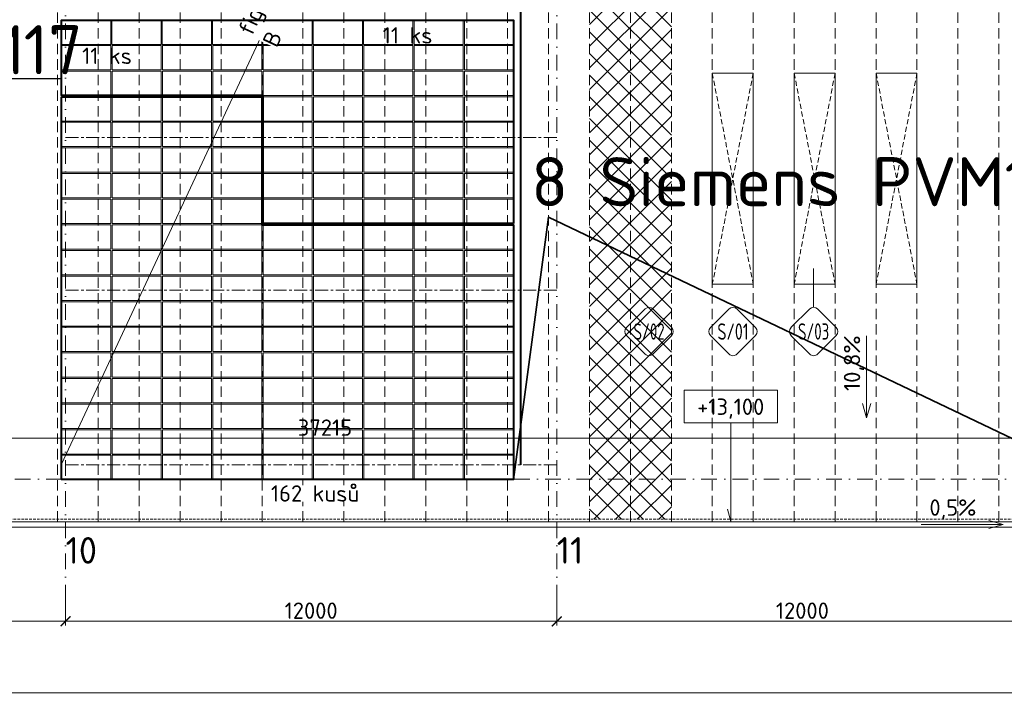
# Model space of a CAD drawing. Header units: millimetres. Extents: x 5450 to 1919026, y -34905 to 130825.
# Tile 98 of 154: x 157218 to 181270, y 24812 to 41401. Entities that reach past the tile are written whole.
import ezdxf
from ezdxf import colors
from ezdxf.entities.mleader import LeaderData, LeaderLine
from ezdxf.enums import TextEntityAlignment as Align
from ezdxf.math import Vec2, Vec3

# ---------------------------------------------------------------- set-up
doc = ezdxf.new("R2010")
doc.units = ezdxf.units.MM
for name, pattern in [('CENTERX2', [101.6, 63.5, -12.7, 12.7, -12.7]), ('DASHDOT', [25.4, 12.7, -6.35, 0, -6.35]), ('DASHED', [19.05, 12.7, -6.35]), ('HIDDEN', [9.525, 6.35, -3.175]), ('ČÁRKOVANÁ', [19.05, 12.7, -6.35])]:
    doc.linetypes.add(name, pattern=pattern)
doc.layers.get('Defpoints').update_dxf_attribs({"color": 8})
for name, color, linetype, lineweight in [('____OK_NWT', 4, 'Continuous', 9), ('___FVE_návrh var.2', 6, 'Continuous', 5), ('A99_N_kce-pod', 7, 'DASHED', 20), ('A99_N_kce-pohl', 1, 'Continuous', 9), ('A99_N_koty-200', 5, 'Continuous', 5), ('A99_N_koty-vysk', 160, 'Continuous', 5), ('A99_N_sraf', 252, 'Continuous', 0), ('A99_N_txt-popis-200', 240, 'Continuous', 5), ('A99_N_txt-popis-50', 240, 'Continuous', 9), ('A99_N_znaceni 200', 5, 'Continuous', 5), ('A99_S_osy', 1, 'CENTERX2', 5)]:
    doc.layers.add(name, color=color, linetype=linetype, lineweight=lineweight)
doc.styles.add('A99_kota', font='isocpeur.ttf', dxfattribs={"height": 2})
doc.styles.add('A99_popis', font='isocpeur.ttf')
doc.styles.add('ad_popis 100', font='isocpeur.ttf', dxfattribs={"height": 200})
doc.dimstyles.new('A99_kota_200 new', dxfattribs={"dimscale": 200, "dimtxt": 2, "dimasz": 1.2, "dimexe": 0.5, "dimexo": 1.5, "dimgap": 0.3, "dimtad": 1, "dimdec": 0, "dimzin": 3, "dimdsep": 46, "dimtxsty": 'A99_kota', "dimblk": 'ARCHTICK', "dimcen": 2.5, "dimazin": 2, "dimtfac": 0.75, "dimtdec": 0, "dimtmove": 2, "dimatfit": 0, "dimfxl": 4, "dimfxlon": 1, "dimtolj": 1, "dimtzin": 0, "dimlwd": 5, "dimlwe": 5, "dimarcsym": 0})

# ---------------------------------------------------------------- blocks, each defined once
blk = doc.blocks.new('*U27')
at = {"color": 0, "linetype": 'ByBlock'}
for p, q in [((5.7, -4), (5.7, -16.06)), ((5.7, -16.06), (5.29, -14.52))]:
    blk.add_line(p, q, dxfattribs=at)
blk.add_lwpolyline([(0, -4), (11.4, -4), (11.4, 0), (0, 0)], close=True, dxfattribs=at)
at = {"color": 0, "linetype": 'ByBlock', "style": 'A99_kota'}
for tag, p in [('VYSKA', (5.7, -2.24)), ('VYSKA_POPIS1', (5.7, -6.04)), ('VYSKA_POPIS2', (5.9, -9.54)), ('VYSKA_POPIS3', (5.9, -13.04))]:
    blk.add_attdef(tag, text='', height=2, dxfattribs=at).set_placement(p, align=Align.MIDDLE)
blk = doc.blocks.new('*U28')
at = {"color": 0}
for p, q in [((0, 4.44), (0, 11.52)), ((-0.72, 4.14), (-4.15, 0.71)), ((4.14, 0.71), (0.71, 4.14)), ((-4.15, -0.72), (-0.72, -4.15)), ((0.71, -4.15), (4.14, -0.72))]:
    blk.add_line(p, q, dxfattribs=at)
for centre, start, end in [((0, 3.42), 45, 135), ((-3.43, 0), 135, 225), ((3.42, 0), 315, 45), ((0, -3.43), 225, 315)]:
    blk.add_arc(centre, 1.01, start, end, dxfattribs=at)
at = {"color": 0, "linetype": 'ByBlock', "style": 'A99_popis', "width": 0.953108}
blk.add_attdef('SKLADBA', text='', height=3, rotation=0.0103, dxfattribs=at).set_placement((-2.86, -1.51), (2.86, -1.5), align=Align.FIT)
blk = doc.blocks.new('*U25')
at = {"color": 0}
for p, q in [((-0.72, 4.14), (-4.15, 0.71)), ((4.14, 0.71), (0.71, 4.14)), ((-4.15, -0.72), (-0.72, -4.15)), ((0.71, -4.15), (4.14, -0.72))]:
    blk.add_line(p, q, dxfattribs=at)
for centre, start, end in [((0, 3.42), 45, 135), ((-3.43, 0), 135, 225), ((3.42, 0), 315, 45), ((0, -3.43), 225, 315)]:
    blk.add_arc(centre, 1.01, start, end, dxfattribs=at)
at = {"color": 0, "linetype": 'ByBlock', "style": 'A99_popis', "width": 0.953108}
blk.add_attdef('SKLADBA', text='', height=3, rotation=0.0103, dxfattribs=at).set_placement((-2.86, -1.51), (2.86, -1.5), align=Align.FIT)
blk = doc.blocks.new('_ArchTick')
at = {"color": 0, "linetype": 'ByBlock', "const_width": 0.15}
blk.add_lwpolyline([(-0.5, -0.5), (0.5, 0.5)], dxfattribs=at)
blk = doc.blocks.new('*D1041')
at = {"layer": 'A99_N_koty-200', "color": 0, "linetype": 'Continuous', "lineweight": 5, "transparency": 16777216}
for p, q in [((170337, 27495), (170337, 26595)), ((182337, 27495), (182337, 26595)), ((182337, 26695), (170337, 26695))]:
    blk.add_line(p, q, dxfattribs=at)
at = {"layer": 'Defpoints', "color": 0, "linetype": 'Continuous', "lineweight": 18, "transparency": 16777216}
for p in [(170337, 29570), (182337, 29570), (170337, 26695)]:
    blk.add_point(p, dxfattribs=at)
at = {"layer": 'A99_N_koty-200', "color": 0, "linetype": 'Continuous', "lineweight": 5, "transparency": 16777216, "xscale": 240, "yscale": 240, "zscale": 240, "rotation": 180}
blk.add_blockref('_ArchTick', (170337, 26695), dxfattribs=at)
at = {"layer": 'A99_N_koty-200', "color": 0, "linetype": 'Continuous', "lineweight": 5, "transparency": 16777216, "xscale": 240, "yscale": 240, "zscale": 240}
blk.add_blockref('_ArchTick', (182337, 26695), dxfattribs=at)
at = {"layer": 'A99_N_koty-200', "color": 0, "linetype": 'Continuous', "transparency": 16777216, "insert": (176337, 26955), "char_height": 400, "attachment_point": 5, "style": 'A99_kota'}
blk.add_mtext('\\A1;12000', dxfattribs=at)
blk = doc.blocks.new('*D1043')
at = {"layer": 'A99_N_koty-200', "color": 0, "linetype": 'Continuous', "lineweight": 5, "transparency": 16777216}
for p, q in [((158337, 27495), (158337, 26595)), ((170337, 27495), (170337, 26595)), ((170337, 26695), (158337, 26695))]:
    blk.add_line(p, q, dxfattribs=at)
at = {"layer": 'Defpoints', "color": 0, "linetype": 'Continuous', "lineweight": 18, "transparency": 16777216}
for p in [(158337, 29570), (170337, 29570), (158337, 26695)]:
    blk.add_point(p, dxfattribs=at)
at = {"layer": 'A99_N_koty-200', "color": 0, "linetype": 'Continuous', "lineweight": 5, "transparency": 16777216, "xscale": 240, "yscale": 240, "zscale": 240, "rotation": 180}
blk.add_blockref('_ArchTick', (158337, 26695), dxfattribs=at)
at = {"layer": 'A99_N_koty-200', "color": 0, "linetype": 'Continuous', "lineweight": 5, "transparency": 16777216, "xscale": 240, "yscale": 240, "zscale": 240}
blk.add_blockref('_ArchTick', (170337, 26695), dxfattribs=at)
at = {"layer": 'A99_N_koty-200', "color": 0, "linetype": 'Continuous', "transparency": 16777216, "insert": (164337, 26955), "char_height": 400, "attachment_point": 5, "style": 'A99_kota'}
blk.add_mtext('\\A1;12000', dxfattribs=at)
blk = doc.blocks.new('*D1045')
at = {"layer": 'A99_N_koty-200', "color": 0, "linetype": 'Continuous', "lineweight": 5, "transparency": 16777216}
for p, q in [((146337, 27495), (146337, 26595)), ((158337, 27495), (158337, 26595)), ((158337, 26695), (146337, 26695))]:
    blk.add_line(p, q, dxfattribs=at)
at = {"layer": 'Defpoints', "color": 0, "linetype": 'Continuous', "lineweight": 18, "transparency": 16777216}
for p in [(146337, 29570), (158337, 29570), (146337, 26695)]:
    blk.add_point(p, dxfattribs=at)
at = {"layer": 'A99_N_koty-200', "color": 0, "linetype": 'Continuous', "lineweight": 5, "transparency": 16777216, "xscale": 240, "yscale": 240, "zscale": 240, "rotation": 180}
blk.add_blockref('_ArchTick', (146337, 26695), dxfattribs=at)
at = {"layer": 'A99_N_koty-200', "color": 0, "linetype": 'Continuous', "lineweight": 5, "transparency": 16777216, "xscale": 240, "yscale": 240, "zscale": 240}
blk.add_blockref('_ArchTick', (158337, 26695), dxfattribs=at)
at = {"layer": 'A99_N_koty-200', "color": 0, "linetype": 'Continuous', "transparency": 16777216, "insert": (152337, 26955), "char_height": 400, "attachment_point": 5, "style": 'A99_kota'}
blk.add_mtext('\\A1;12000', dxfattribs=at)
blk = doc.blocks.new('*D1063')
at = {"layer": 'A99_N_koty-200', "color": 0, "linetype": 'Continuous', "lineweight": 5, "transparency": 16777216}
for p, q in [((67137, 25745), (67137, 24845)), ((206663, 25745), (206663, 24845)), ((206663, 24945), (67137, 24945))]:
    blk.add_line(p, q, dxfattribs=at)
at = {"layer": 'Defpoints', "color": 0, "linetype": 'Continuous', "lineweight": 18, "transparency": 16777216}
for p in [(67137, 28875), (206663, 28875), (67137, 24945)]:
    blk.add_point(p, dxfattribs=at)
at = {"layer": 'A99_N_koty-200', "color": 0, "linetype": 'Continuous', "lineweight": 5, "transparency": 16777216, "xscale": 240, "yscale": 240, "zscale": 240, "rotation": 180}
blk.add_blockref('_ArchTick', (67137, 24945), dxfattribs=at)
at = {"layer": 'A99_N_koty-200', "color": 0, "linetype": 'Continuous', "lineweight": 5, "transparency": 16777216, "xscale": 240, "yscale": 240, "zscale": 240}
blk.add_blockref('_ArchTick', (206663, 24945), dxfattribs=at)
at = {"layer": 'A99_N_koty-200', "color": 0, "linetype": 'Continuous', "transparency": 16777216, "insert": (136900, 25205), "char_height": 400, "attachment_point": 5, "style": 'A99_kota'}
blk.add_mtext('\\A1;139526', dxfattribs=at)
blk = doc.blocks.new('*D1125')
at = {"layer": 'A99_N_koty-200', "color": 0, "linetype": 'Continuous', "lineweight": 5, "transparency": 16777216}
for p, q in [((146067, 30370), (146067, 31270)), ((183282, 30370), (183282, 31270)), ((146067, 31170), (183282, 31170))]:
    blk.add_line(p, q, dxfattribs=at)
at = {"layer": 'Defpoints', "color": 0, "linetype": 'Continuous', "lineweight": 18, "transparency": 16777216}
for p in [(183282, 31170), (146067, 29090), (183282, 29090)]:
    blk.add_point(p, dxfattribs=at)
at = {"layer": 'A99_N_koty-200', "color": 0, "linetype": 'Continuous', "lineweight": 5, "transparency": 16777216, "xscale": 240, "yscale": 240, "zscale": 240, "rotation": 180}
blk.add_blockref('_ArchTick', (146067, 31170), dxfattribs=at)
at = {"layer": 'A99_N_koty-200', "color": 0, "linetype": 'Continuous', "lineweight": 5, "transparency": 16777216, "xscale": 240, "yscale": 240, "zscale": 240}
blk.add_blockref('_ArchTick', (183282, 31170), dxfattribs=at)
at = {"layer": 'A99_N_koty-200', "color": 0, "linetype": 'Continuous', "transparency": 16777216, "insert": (164675, 31430), "char_height": 400, "attachment_point": 5, "style": 'A99_kota'}
blk.add_mtext('\\A1;37215', dxfattribs=at)

msp = doc.modelspace()

# ---------------------------------------------------------------- hatches: boundary and pattern name
at = {"layer": 'A99_N_sraf', "linetype": 'Continuous', "lineweight": 0, "ltscale": 0.5, "transparency": 33554687}
h = msp.add_hatch(dxfattribs=at)
h.set_pattern_fill('ANSI37', color=256, scale=3000)
h.set_pattern_definition([(135, (281092.3, -119230), (-265.16504, -265.16504), []), (225, (281092.3, -119230), (265.16504, -265.16504), [])])
h.paths.add_polyline_path([(173137.3, 56520), (171137.3, 56520), (171137.3, 29190), (173137.3, 29190)])

# ---------------------------------------------------------------- linework, layer by layer
at = {"layer": '____OK_NWT', "color": 7, "linetype": 'Continuous', "lineweight": 35, "ltscale": 0.5}
for p, q in [((169282.6, 30157.5), (170137.3, 36572.5)), ((170137.3, 36572.5), (183187.3, 30335))]:
    msp.add_line(p, q, dxfattribs=at)
at = {"layer": '____OK_NWT', "color": 31, "linetype": 'Continuous', "lineweight": 40, "ltscale": 0.5, "true_color": 0xfecc66}
msp.add_lwpolyline([(169449.8, 41870), (169449.8, 30517.5)], dxfattribs=at)
at = {"layer": '____OK_NWT', "color": 7, "linetype": 'Continuous', "lineweight": 35, "ltscale": 0.5, "true_color": 0xffffff}
msp.add_lwpolyline([(158242.6, 39965), (146137.3, 39885)], dxfattribs=at)
at = {"layer": '____OK_NWT', "color": 7, "linetype": 'Continuous', "lineweight": 40, "ltscale": 0.5}
msp.add_lwpolyline([(158242.6, 39517.5), (163132.6, 39517.5), (163132.6, 36387.5), (169282.6, 36387.5), (169282.6, 30157.5), (158242.6, 30160.4), (158242.6, 39517.5)], dxfattribs=at)
at = {"layer": '___FVE_návrh var.2', "color": 7, "linetype": 'Continuous', "lineweight": 5, "ltscale": 0.5}
msp.add_lwpolyline([(158239.9, 30537.2), (169284.9, 54227.2)], dxfattribs=at)
at = {"layer": '___FVE_návrh var.2', "color": 3, "lineweight": 5, "ltscale": 2}
for points in [[(159440.1, 40795), (159440.1, 41390), (158240.1, 41390), (158240.1, 40795)], [(160670.1, 40795), (160670.1, 41390), (159470.1, 41390), (159470.1, 40795)], [(161900.1, 40795), (161900.1, 41390), (160700.1, 41390), (160700.1, 40795)], [(159442.6, 40172.5), (159442.6, 40767.5), (158242.6, 40767.5), (158242.6, 40172.5)], [(160672.6, 40172.5), (160672.6, 40767.5), (159472.6, 40767.5), (159472.6, 40172.5)], [(161902.6, 40172.5), (161902.6, 40767.5), (160702.6, 40767.5), (160702.6, 40172.5)], [(163132.6, 40172.5), (163132.6, 40767.5), (161932.6, 40767.5), (161932.6, 40172.5)], [(159442.6, 39547.5), (159442.6, 40142.5), (158242.6, 40142.5), (158242.6, 39547.5)], [(160672.6, 39547.5), (160672.6, 40142.5), (159472.6, 40142.5), (159472.6, 39547.5)], [(161902.6, 39547.5), (161902.6, 40142.5), (160702.6, 40142.5), (160702.6, 39547.5)], [(163132.6, 39547.5), (163132.6, 40142.5), (161932.6, 40142.5), (161932.6, 39547.5)], [(159442.6, 36387.5), (159442.6, 35792.5), (158242.6, 35792.5), (158242.6, 36387.5)], [(161902.6, 36387.5), (161902.6, 35792.5), (160702.6, 35792.5), (160702.6, 36387.5)], [(164362.6, 36387.5), (164362.6, 35792.5), (163162.6, 35792.5), (163162.6, 36387.5)], [(165622.6, 36387.5), (165622.6, 35792.5), (166822.6, 35792.5), (166822.6, 36387.5)], [(168082.6, 36387.5), (168082.6, 35792.5), (169282.6, 35792.5), (169282.6, 36387.5)], [(159442.6, 35757.5), (159442.6, 35162.5), (158242.6, 35162.5), (158242.6, 35757.5)], [(161902.6, 35757.5), (161902.6, 35162.5), (160702.6, 35162.5), (160702.6, 35757.5)], [(164362.6, 35757.5), (164362.6, 35162.5), (163162.6, 35162.5), (163162.6, 35757.5)], [(165622.6, 35757.5), (165622.6, 35162.5), (166822.6, 35162.5), (166822.6, 35757.5)], [(168082.6, 35757.5), (168082.6, 35162.5), (169282.6, 35162.5), (169282.6, 35757.5)], [(159442.6, 35132.5), (159442.6, 34537.5), (158242.6, 34537.5), (158242.6, 35132.5)], [(161902.6, 35132.5), (161902.6, 34537.5), (160702.6, 34537.5), (160702.6, 35132.5)], [(164362.6, 35132.5), (164362.6, 34537.5), (163162.6, 34537.5), (163162.6, 35132.5)], [(165622.6, 35132.5), (165622.6, 34537.5), (166822.6, 34537.5), (166822.6, 35132.5)], [(168082.6, 35132.5), (168082.6, 34537.5), (169282.6, 34537.5), (169282.6, 35132.5)], [(159442.6, 34507.5), (159442.6, 33912.5), (158242.6, 33912.5), (158242.6, 34507.5)], [(161902.6, 34507.5), (161902.6, 33912.5), (160702.6, 33912.5), (160702.6, 34507.5)], [(164362.6, 34507.5), (164362.6, 33912.5), (163162.6, 33912.5), (163162.6, 34507.5)], [(165622.6, 34507.5), (165622.6, 33912.5), (166822.6, 33912.5), (166822.6, 34507.5)], [(168082.6, 34507.5), (168082.6, 33912.5), (169282.6, 33912.5), (169282.6, 34507.5)], [(159442.6, 33882.5), (159442.6, 33287.5), (158242.6, 33287.5), (158242.6, 33882.5)], [(161902.6, 33882.5), (161902.6, 33287.5), (160702.6, 33287.5), (160702.6, 33882.5)], [(164362.6, 33882.5), (164362.6, 33287.5), (163162.6, 33287.5), (163162.6, 33882.5)], [(165622.6, 33882.5), (165622.6, 33287.5), (166822.6, 33287.5), (166822.6, 33882.5)], [(168082.6, 33882.5), (168082.6, 33287.5), (169282.6, 33287.5), (169282.6, 33882.5)], [(159442.6, 33257.5), (159442.6, 32662.5), (158242.6, 32662.5), (158242.6, 33257.5)], [(161902.6, 33257.5), (161902.6, 32662.5), (160702.6, 32662.5), (160702.6, 33257.5)], [(164362.6, 33257.5), (164362.6, 32662.5), (163162.6, 32662.5), (163162.6, 33257.5)], [(165622.6, 33257.5), (165622.6, 32662.5), (166822.6, 32662.5), (166822.6, 33257.5)], [(168082.6, 33257.5), (168082.6, 32662.5), (169282.6, 32662.5), (169282.6, 33257.5)], [(159442.6, 32627.5), (159442.6, 32032.5), (158242.6, 32032.5), (158242.6, 32627.5)], [(161902.6, 32627.5), (161902.6, 32032.5), (160702.6, 32032.5), (160702.6, 32627.5)], [(164362.6, 32627.5), (164362.6, 32032.5), (163162.6, 32032.5), (163162.6, 32627.5)], [(165622.6, 32627.5), (165622.6, 32032.5), (166822.6, 32032.5), (166822.6, 32627.5)], [(168082.6, 32627.5), (168082.6, 32032.5), (169282.6, 32032.5), (169282.6, 32627.5)], [(159442.6, 32002.5), (159442.6, 31407.5), (158242.6, 31407.5), (158242.6, 32002.5)], [(161902.6, 32002.5), (161902.6, 31407.5), (160702.6, 31407.5), (160702.6, 32002.5)], [(164362.6, 32002.5), (164362.6, 31407.5), (163162.6, 31407.5), (163162.6, 32002.5)], [(165622.6, 32002.5), (165622.6, 31407.5), (166822.6, 31407.5), (166822.6, 32002.5)], [(168082.6, 32002.5), (168082.6, 31407.5), (169282.6, 31407.5), (169282.6, 32002.5)], [(159442.6, 31377.5), (159442.6, 30782.5), (158242.6, 30782.5), (158242.6, 31377.5)], [(161902.6, 31377.5), (161902.6, 30782.5), (160702.6, 30782.5), (160702.6, 31377.5)], [(164362.6, 31377.5), (164362.6, 30782.5), (163162.6, 30782.5), (163162.6, 31377.5)], [(165622.6, 31377.5), (165622.6, 30782.5), (166822.6, 30782.5), (166822.6, 31377.5)], [(168082.6, 31377.5), (168082.6, 30782.5), (169282.6, 30782.5), (169282.6, 31377.5)], [(159442.6, 30752.5), (159442.6, 30157.5), (158242.6, 30157.5), (158242.6, 30752.5)], [(161902.6, 30752.5), (161902.6, 30157.5), (160702.6, 30157.5), (160702.6, 30752.5)], [(164362.6, 30752.5), (164362.6, 30157.5), (163162.6, 30157.5), (163162.6, 30752.5)], [(165622.6, 30752.5), (165622.6, 30157.5), (166822.6, 30157.5), (166822.6, 30752.5)], [(168082.6, 30752.5), (168082.6, 30157.5), (169282.6, 30157.5), (169282.6, 30752.5)]]:
    msp.add_lwpolyline(points, close=True, dxfattribs=at)
at = {"layer": '___FVE_návrh var.2', "color": 6, "lineweight": 5, "ltscale": 2}
for points in [[(163130.1, 40795), (163130.1, 41390), (161930.1, 41390), (161930.1, 40795)], [(164360.1, 40795), (164360.1, 41390), (163160.1, 41390), (163160.1, 40795)], [(164390.1, 40795), (164390.1, 41390), (165590.1, 41390), (165590.1, 40795)], [(165620.1, 40795), (165620.1, 41390), (166820.1, 41390), (166820.1, 40795)], [(166850.1, 40795), (166850.1, 41390), (168050.1, 41390), (168050.1, 40795)], [(168080.1, 40795), (168080.1, 41390), (169280.1, 41390), (169280.1, 40795)], [(164362.6, 40172.5), (164362.6, 40767.5), (163162.6, 40767.5), (163162.6, 40172.5)], [(164392.6, 40172.5), (164392.6, 40767.5), (165592.6, 40767.5), (165592.6, 40172.5)], [(165622.6, 40172.5), (165622.6, 40767.5), (166822.6, 40767.5), (166822.6, 40172.5)], [(166852.6, 40172.5), (166852.6, 40767.5), (168052.6, 40767.5), (168052.6, 40172.5)], [(168082.6, 40172.5), (168082.6, 40767.5), (169282.6, 40767.5), (169282.6, 40172.5)], [(164362.6, 38297.5), (164362.6, 38892.5), (163162.6, 38892.5), (163162.6, 38297.5)], [(164392.6, 38297.5), (164392.6, 38892.5), (165592.6, 38892.5), (165592.6, 38297.5)], [(165622.6, 38297.5), (165622.6, 38892.5), (166822.6, 38892.5), (166822.6, 38297.5)], [(166852.6, 38297.5), (166852.6, 38892.5), (168052.6, 38892.5), (168052.6, 38297.5)], [(168082.6, 38297.5), (168082.6, 38892.5), (169282.6, 38892.5), (169282.6, 38297.5)], [(164362.6, 37672.5), (164362.6, 38267.5), (163162.6, 38267.5), (163162.6, 37672.5)], [(164392.6, 37672.5), (164392.6, 38267.5), (165592.6, 38267.5), (165592.6, 37672.5)], [(165622.6, 37672.5), (165622.6, 38267.5), (166822.6, 38267.5), (166822.6, 37672.5)], [(166852.6, 37672.5), (166852.6, 38267.5), (168052.6, 38267.5), (168052.6, 37672.5)], [(168082.6, 37672.5), (168082.6, 38267.5), (169282.6, 38267.5), (169282.6, 37672.5)]]:
    msp.add_lwpolyline(points, close=True, dxfattribs=at)
at = {"layer": '___FVE_návrh var.2', "color": 4, "lineweight": 5, "ltscale": 2}
for points in [[(164362.6, 39547.5), (164362.6, 40142.5), (163162.6, 40142.5), (163162.6, 39547.5)], [(164392.6, 39547.5), (164392.6, 40142.5), (165592.6, 40142.5), (165592.6, 39547.5)], [(165622.6, 39547.5), (165622.6, 40142.5), (166822.6, 40142.5), (166822.6, 39547.5)], [(166852.6, 39547.5), (166852.6, 40142.5), (168052.6, 40142.5), (168052.6, 39547.5)], [(168082.6, 39547.5), (168082.6, 40142.5), (169282.6, 40142.5), (169282.6, 39547.5)], [(164362.6, 38922.5), (164362.6, 39517.5), (163162.6, 39517.5), (163162.6, 38922.5)], [(164392.6, 38922.5), (164392.6, 39517.5), (165592.6, 39517.5), (165592.6, 38922.5)], [(165622.6, 38922.5), (165622.6, 39517.5), (166822.6, 39517.5), (166822.6, 38922.5)], [(166852.6, 38922.5), (166852.6, 39517.5), (168052.6, 39517.5), (168052.6, 38922.5)], [(168082.6, 38922.5), (168082.6, 39517.5), (169282.6, 39517.5), (169282.6, 38922.5)], [(164362.6, 37047.5), (164362.6, 37642.5), (163162.6, 37642.5), (163162.6, 37047.5)], [(164392.6, 37047.5), (164392.6, 37642.5), (165592.6, 37642.5), (165592.6, 37047.5)], [(165622.6, 37047.5), (165622.6, 37642.5), (166822.6, 37642.5), (166822.6, 37047.5)], [(166852.6, 37047.5), (166852.6, 37642.5), (168052.6, 37642.5), (168052.6, 37047.5)], [(168082.6, 37047.5), (168082.6, 37642.5), (169282.6, 37642.5), (169282.6, 37047.5)], [(164362.6, 36417.5), (164362.6, 37012.5), (163162.6, 37012.5), (163162.6, 36417.5)], [(164392.6, 36417.5), (164392.6, 37012.5), (165592.6, 37012.5), (165592.6, 36417.5)], [(165622.6, 36417.5), (165622.6, 37012.5), (166822.6, 37012.5), (166822.6, 36417.5)], [(166852.6, 36417.5), (166852.6, 37012.5), (168052.6, 37012.5), (168052.6, 36417.5)], [(168082.6, 36417.5), (168082.6, 37012.5), (169282.6, 37012.5), (169282.6, 36417.5)]]:
    msp.add_lwpolyline(points, close=True, dxfattribs=at)
at = {"layer": '___FVE_návrh var.2', "color": 32, "lineweight": 5, "ltscale": 2, "true_color": 0xcd6928}
for points in [[(159442.6, 38922.5), (159442.6, 39517.5), (158242.6, 39517.5), (158242.6, 38922.5)], [(160672.6, 38922.5), (160672.6, 39517.5), (159472.6, 39517.5), (159472.6, 38922.5)], [(159442.6, 38297.5), (159442.6, 38892.5), (158242.6, 38892.5), (158242.6, 38297.5)], [(160672.6, 38297.5), (160672.6, 38892.5), (159472.6, 38892.5), (159472.6, 38297.5)], [(159442.6, 37672.5), (159442.6, 38267.5), (158242.6, 38267.5), (158242.6, 37672.5)], [(160672.6, 37672.5), (160672.6, 38267.5), (159472.6, 38267.5), (159472.6, 37672.5)], [(159442.6, 37047.5), (159442.6, 37642.5), (158242.6, 37642.5), (158242.6, 37047.5)], [(160672.6, 37047.5), (160672.6, 37642.5), (159472.6, 37642.5), (159472.6, 37047.5)], [(159442.6, 36417.5), (159442.6, 37012.5), (158242.6, 37012.5), (158242.6, 36417.5)], [(160672.6, 36417.5), (160672.6, 37012.5), (159472.6, 37012.5), (159472.6, 36417.5)]]:
    msp.add_lwpolyline(points, close=True, dxfattribs=at)
at = {"layer": '___FVE_návrh var.2', "color": 1, "lineweight": 5, "ltscale": 2}
for points in [[(161902.6, 38922.5), (161902.6, 39517.5), (160702.6, 39517.5), (160702.6, 38922.5)], [(163132.6, 38922.5), (163132.6, 39517.5), (161932.6, 39517.5), (161932.6, 38922.5)], [(161902.6, 38297.5), (161902.6, 38892.5), (160702.6, 38892.5), (160702.6, 38297.5)], [(163132.6, 38297.5), (163132.6, 38892.5), (161932.6, 38892.5), (161932.6, 38297.5)], [(161902.6, 37672.5), (161902.6, 38267.5), (160702.6, 38267.5), (160702.6, 37672.5)], [(163132.6, 37672.5), (163132.6, 38267.5), (161932.6, 38267.5), (161932.6, 37672.5)], [(161902.6, 37047.5), (161902.6, 37642.5), (160702.6, 37642.5), (160702.6, 37047.5)], [(163132.6, 37047.5), (163132.6, 37642.5), (161932.6, 37642.5), (161932.6, 37047.5)], [(161902.6, 36417.5), (161902.6, 37012.5), (160702.6, 37012.5), (160702.6, 36417.5)], [(163132.6, 36417.5), (163132.6, 37012.5), (161932.6, 37012.5), (161932.6, 36417.5)]]:
    msp.add_lwpolyline(points, close=True, dxfattribs=at)
at = {"layer": '___FVE_návrh var.2', "linetype": 'CENTERX2', "lineweight": 15, "ltscale": 5}
for points in [[(158337.3, 38520), (170337.3, 38520)], [(158337.3, 38520), (170337.3, 38520)], [(158337.3, 34787.5), (170337.3, 34787.5)], [(158337.3, 30517.5), (170337.3, 30517.5)]]:
    msp.add_lwpolyline(points, dxfattribs=at)
at = {"layer": '___FVE_návrh var.2', "color": 5, "lineweight": 5, "ltscale": 2}
for points in [[(160672.6, 36387.5), (160672.6, 35792.5), (159472.6, 35792.5), (159472.6, 36387.5)], [(163132.6, 36387.5), (163132.6, 35792.5), (161932.6, 35792.5), (161932.6, 36387.5)], [(164392.6, 36387.5), (164392.6, 35792.5), (165592.6, 35792.5), (165592.6, 36387.5)], [(166852.6, 36387.5), (166852.6, 35792.5), (168052.6, 35792.5), (168052.6, 36387.5)], [(160672.6, 35757.5), (160672.6, 35162.5), (159472.6, 35162.5), (159472.6, 35757.5)], [(163132.6, 35757.5), (163132.6, 35162.5), (161932.6, 35162.5), (161932.6, 35757.5)], [(164392.6, 35757.5), (164392.6, 35162.5), (165592.6, 35162.5), (165592.6, 35757.5)], [(166852.6, 35757.5), (166852.6, 35162.5), (168052.6, 35162.5), (168052.6, 35757.5)], [(160672.6, 35132.5), (160672.6, 34537.5), (159472.6, 34537.5), (159472.6, 35132.5)], [(163132.6, 35132.5), (163132.6, 34537.5), (161932.6, 34537.5), (161932.6, 35132.5)], [(164392.6, 35132.5), (164392.6, 34537.5), (165592.6, 34537.5), (165592.6, 35132.5)], [(166852.6, 35132.5), (166852.6, 34537.5), (168052.6, 34537.5), (168052.6, 35132.5)], [(160672.6, 34507.5), (160672.6, 33912.5), (159472.6, 33912.5), (159472.6, 34507.5)], [(163132.6, 34507.5), (163132.6, 33912.5), (161932.6, 33912.5), (161932.6, 34507.5)], [(164392.6, 34507.5), (164392.6, 33912.5), (165592.6, 33912.5), (165592.6, 34507.5)], [(166852.6, 34507.5), (166852.6, 33912.5), (168052.6, 33912.5), (168052.6, 34507.5)], [(160672.6, 33882.5), (160672.6, 33287.5), (159472.6, 33287.5), (159472.6, 33882.5)], [(163132.6, 33882.5), (163132.6, 33287.5), (161932.6, 33287.5), (161932.6, 33882.5)], [(164392.6, 33882.5), (164392.6, 33287.5), (165592.6, 33287.5), (165592.6, 33882.5)], [(166852.6, 33882.5), (166852.6, 33287.5), (168052.6, 33287.5), (168052.6, 33882.5)], [(160672.6, 33257.5), (160672.6, 32662.5), (159472.6, 32662.5), (159472.6, 33257.5)], [(163132.6, 33257.5), (163132.6, 32662.5), (161932.6, 32662.5), (161932.6, 33257.5)], [(164392.6, 33257.5), (164392.6, 32662.5), (165592.6, 32662.5), (165592.6, 33257.5)], [(166852.6, 33257.5), (166852.6, 32662.5), (168052.6, 32662.5), (168052.6, 33257.5)], [(160672.6, 32627.5), (160672.6, 32032.5), (159472.6, 32032.5), (159472.6, 32627.5)], [(163132.6, 32627.5), (163132.6, 32032.5), (161932.6, 32032.5), (161932.6, 32627.5)], [(164392.6, 32627.5), (164392.6, 32032.5), (165592.6, 32032.5), (165592.6, 32627.5)], [(166852.6, 32627.5), (166852.6, 32032.5), (168052.6, 32032.5), (168052.6, 32627.5)], [(160672.6, 32002.5), (160672.6, 31407.5), (159472.6, 31407.5), (159472.6, 32002.5)], [(163132.6, 32002.5), (163132.6, 31407.5), (161932.6, 31407.5), (161932.6, 32002.5)], [(164392.6, 32002.5), (164392.6, 31407.5), (165592.6, 31407.5), (165592.6, 32002.5)], [(166852.6, 32002.5), (166852.6, 31407.5), (168052.6, 31407.5), (168052.6, 32002.5)], [(160672.6, 31377.5), (160672.6, 30782.5), (159472.6, 30782.5), (159472.6, 31377.5)], [(163132.6, 31377.5), (163132.6, 30782.5), (161932.6, 30782.5), (161932.6, 31377.5)], [(164392.6, 31377.5), (164392.6, 30782.5), (165592.6, 30782.5), (165592.6, 31377.5)], [(166852.6, 31377.5), (166852.6, 30782.5), (168052.6, 30782.5), (168052.6, 31377.5)], [(160672.6, 30752.5), (160672.6, 30157.5), (159472.6, 30157.5), (159472.6, 30752.5)], [(163132.6, 30752.5), (163132.6, 30157.5), (161932.6, 30157.5), (161932.6, 30752.5)], [(164392.6, 30752.5), (164392.6, 30157.5), (165592.6, 30157.5), (165592.6, 30752.5)], [(166852.6, 30752.5), (166852.6, 30157.5), (168052.6, 30157.5), (168052.6, 30752.5)]]:
    msp.add_lwpolyline(points, close=True, dxfattribs=at)
at = {"layer": 'A99_N_kce-pod', "linetype": 'HIDDEN', "lineweight": 5, "ltscale": 10}
msp.add_lwpolyline([(206662.8, 29190), (67187.3, 29190)], dxfattribs=at)
at = {"layer": 'A99_N_kce-pohl', "linetype": 'Continuous', "ltscale": 25}
msp.add_lwpolyline([(74967.3, 54610), (67137.3, 54610), (67137.3, 29130), (206662.3, 29130), (206662.3, 56520)], dxfattribs=at)
at = {"layer": 'A99_N_kce-pohl', "color": 254, "linetype": 'ČÁRKOVANÁ', "lineweight": 5, "ltscale": 20, "true_color": 0xffd9cc}
for points in [[(171137.3, 29130), (171137.3, 29130), (171137.3, 54550)], [(158137.3, 29130), (158137.3, 29130), (158137.3, 54315)], [(159137.3, 29130), (159137.3, 29130), (159137.3, 54315)], [(160137.3, 29130), (160137.3, 29130), (160137.3, 54315)], [(161137.3, 29130), (161137.3, 29130), (161137.3, 54315)], [(162137.3, 29130), (162137.3, 29130), (162137.3, 54315)], [(163137.3, 29130), (163137.3, 29130), (163137.3, 54315)], [(164137.3, 29130), (164137.3, 29130), (164137.3, 54315)], [(165137.3, 29130), (165137.3, 29130), (165137.3, 54315)], [(166137.3, 29130), (166137.3, 29130), (166137.3, 54315)], [(167137.3, 29130), (167137.3, 29130), (167137.3, 54315)], [(168137.3, 29130), (168137.3, 29130), (168137.3, 54315)], [(169137.3, 29130), (169137.3, 29130), (169137.3, 54315)], [(170137.3, 29130), (170137.3, 29130), (170137.3, 54315)], [(172137.3, 29130), (172137.3, 29130), (172137.3, 54315)], [(173137.3, 29130), (173137.3, 29130), (173137.3, 54315)], [(174137.3, 29130), (174137.3, 29130), (174137.3, 54315)], [(175137.3, 29130), (175137.3, 29130), (175137.3, 54315)], [(176137.3, 29130), (176137.3, 29130), (176137.3, 54315)], [(177137.3, 29130), (177137.3, 29130), (177137.3, 54315)], [(178137.3, 29130), (178137.3, 29130), (178137.3, 54315)], [(179137.3, 29130), (179137.3, 29130), (179137.3, 54315)], [(180137.3, 29130), (180137.3, 29130), (180137.3, 54315)], [(181137.3, 29130), (181137.3, 29130), (181137.3, 54315)]]:
    msp.add_lwpolyline(points, dxfattribs=at)
at = {"layer": 'A99_N_kce-pohl', "linetype": 'Continuous', "lineweight": 9}
for points in [[(174137.3, 40092.5), (175137.3, 40092.5), (175137.3, 34932.5), (174137.3, 34932.5)], [(176137.3, 40092.5), (177137.3, 40092.5), (177137.3, 34932.5), (176137.3, 34932.5)], [(178137.3, 40092.5), (179137.3, 40092.5), (179137.3, 34932.5), (178137.3, 34932.5)]]:
    msp.add_lwpolyline(points, close=True, dxfattribs=at)
at = {"layer": 'A99_N_kce-pohl', "linetype": 'ČÁRKOVANÁ', "lineweight": 9, "ltscale": 10}
for points in [[(175137.3, 40092.5), (174137.3, 34932.5)], [(174137.3, 40092.5), (175137.3, 34932.5)], [(177137.3, 40092.5), (176137.3, 34932.5)], [(176137.3, 40092.5), (177137.3, 34932.5)], [(179137.3, 40092.5), (178137.3, 34932.5)], [(178137.3, 40092.5), (179137.3, 34932.5)]]:
    msp.add_lwpolyline(points, dxfattribs=at)
at = {"layer": 'A99_N_kce-pohl', "linetype": 'Continuous'}
msp.add_lwpolyline([(206662.3, 29000), (67137.3, 29000)], dxfattribs=at)
at = {"layer": 'A99_N_koty-vysk'}
for points in [[(177907.3, 31671.7), (177907.3, 33671.7)], [(177907.3, 31671.7), (177807.3, 32021.7)], [(177907.3, 31671.7), (178007.3, 32021.7)], [(181242.3, 29060), (180892.3, 29160)], [(181242.3, 29060), (179242.3, 29060)], [(181242.3, 29060), (180892.3, 28960)]]:
    msp.add_lwpolyline(points, dxfattribs=at)
at = {"layer": 'A99_S_osy', "linetype": 'DASHDOT', "lineweight": 5, "ltscale": 30}
for points in [[(158337.3, 130470), (158337.3, 27060)], [(170337.3, 130470), (170337.3, 27060)], [(220737.3, 30170), (65142.3, 30170)]]:
    msp.add_lwpolyline(points, dxfattribs=at)

# ---------------------------------------------------------------- block references
at = {"layer": 'A99_N_koty-vysk', "xscale": 200, "yscale": 200, "zscale": 200}
msp.add_blockref('*U27', (173447.3, 32342.5), dxfattribs=at).add_auto_attribs({'VYSKA': '+13,100'})
at = {"layer": 'A99_N_znaceni 200', "lineweight": 5}
ref = msp.add_blockref('*U28', (176612.3, 33780), dxfattribs=dict(at, xscale=133.3, yscale=133.3, zscale=133.3))
ref.add_attrib('SKLADBA', 'S/03', dxfattribs={"layer": '0', "color": 0, "linetype": 'ByBlock', "height": 399.9, "rotation": 0.01026, "style": 'A99_popis', "width": 0.657316}).set_placement((176230.6, 33579.3), (176992.9, 33579.4), align=Align.FIT)
ref = msp.add_blockref('*U25', (172592.5, 33778.4), dxfattribs=dict(at, xscale=133.3, yscale=133.3, zscale=133.3))
ref.add_attrib('SKLADBA', 'S/02', dxfattribs={"layer": '0', "color": 0, "linetype": 'ByBlock', "height": 399.9, "rotation": 0.01026, "style": 'A99_popis', "width": 0.657316}).set_placement((172210.9, 33577.7), (172973.1, 33577.8), align=Align.FIT)
ref = msp.add_blockref('*U25', (174642.3, 33778.4), dxfattribs=dict(at, xscale=133.3, yscale=133.3, zscale=133.3))
ref.add_attrib('SKLADBA', 'S/01', dxfattribs={"layer": '0', "color": 0, "linetype": 'ByBlock', "height": 399.9, "rotation": 0.01026, "style": 'A99_popis', "width": 0.706006}).set_placement((174260.6, 33577.7), (175022.9, 33577.8), align=Align.FIT)

# ---------------------------------------------------------------- texts
at = {"layer": 'A99_N_koty-vysk', "color": 6, "insert": (166084, 41217.9), "char_height": 400, "attachment_point": 1, "style": 'ad_popis 100'}
msp.add_mtext_dynamic_manual_height_columns('11 ks', width=1234.294, gutter_width=2000, heights=[769.4], dxfattribs=at)
at = {"layer": 'A99_N_koty-vysk', "color": 3, "insert": (158741.5, 40717.9), "char_height": 400, "attachment_point": 1, "style": 'ad_popis 100'}
msp.add_mtext_dynamic_manual_height_columns('11 ks', width=1234.294, gutter_width=2000, heights=[769.4], dxfattribs=at)
at = {"layer": 'A99_N_koty-vysk', "insert": (177350, 32324.7), "char_height": 400, "attachment_point": 1, "rotation": 90, "style": 'ad_popis 100'}
msp.add_mtext_dynamic_manual_height_columns('10,8%', width=673.852, gutter_width=2000, heights=[0], dxfattribs=at)
at = {"layer": 'A99_N_koty-vysk', "insert": (180589.3, 29675), "char_height": 400, "attachment_point": 3, "style": 'ad_popis 100'}
msp.add_mtext_dynamic_manual_height_columns('0,5%', width=673.852, gutter_width=2000, heights=[0], dxfattribs=at)
at = {"layer": 'A99_N_txt-popis-200', "color": 7, "lineweight": 9, "ltscale": 5, "style": 'ad_popis 100'}
for s, p in [('6 Siemens PVM17 ', (145787.3, 40067.5)), ('8 Siemens PVM17 ', (169711.4, 36841.2))]:
    msp.add_text(s, height=1200, dxfattribs=at).set_placement(p)
at = {"layer": 'A99_N_txt-popis-200', "color": 1, "lineweight": 0, "char_height": 650, "attachment_point": 1, "style": 'ad_popis 100'}
for s, insert in [('10', (158337.3, 28753.5)), ('11', (170337.3, 28753.5))]:
    msp.add_mtext_dynamic_manual_height_columns(s, width=832.5, gutter_width=1000, heights=[0], dxfattribs=dict(at, insert=insert))

# ---------------------------------------------------------------- dimensions: what is measured, and where the dimension line sits
at = {"layer": 'A99_N_koty-200', "linetype": 'Continuous'}
for base, p1, p2, picture, middle in [((146337.3, 26695), (158337.3, 29570), (146337.3, 29570), '*D1045', (152337.3, 26955)), ((170337.3, 26695), (182337.3, 29570), (170337.3, 29570), '*D1041', (176337.3, 26955))]:
    dim = msp.add_linear_dim(base=base, p1=p1, p2=p2, angle=180, dimstyle='A99_kota_200 new', override={"dimscale": 0, "dimtix": 1, "dimtofl": 1, "dimtmove": 1, "dimatfit": 1}, dxfattribs=at)
    dim.commit()
    dim.dimension.update_dxf_attribs({"geometry": picture, "text_midpoint": middle})

# ---------------------------------------------------------------- leaders
at = {"layer": 'A99_N_txt-popis-50', "lineweight": 9}
ml = msp.add_multileader_mtext('Standard', dxfattribs=at)
ml.set_content('\\A1;{\\fISOCPEUR|b1|i0|c238|p34;\\C256;ocelový nosník}', color=1, style='A99_popis')
ml.set_leader_properties(color=256, linetype='ByLayer', lineweight=-1)
ml.build(insert=Vec2(0, 0))
ml.multileader.update_dxf_attribs({"dogleg_length": 200, "arrow_head_size": 300, "scale": 200})
ctx = ml.context
ctx.base_point, ctx.scale, ctx.char_height, ctx.arrow_head_size, ctx.landing_gap_size, ctx.plane_origin = Vec3(89304.8, 40447.5), 200, 400, 300, 1000, Vec3(88752.3, 33869.2)
notes = []
notes.append((ctx, [(0, (1, 1, 0), (88504.8, 40447.5), (1, 0), 800, [(0, [(88507.3, 38520)], 0, [])])]))
ctx.mtext.insert, ctx.mtext.width, ctx.mtext.defined_height, ctx.mtext.flow_direction = Vec3(90304.8, 40705.7), 3664.376, 670, 5
ml = msp.add_multileader_mtext('Standard', dxfattribs=at)
ml.set_content('\\A1;{\\fISOCPEUR|b1|i0|c238|p34;\\C256;ocelový nosník}', color=1, style='A99_popis')
ml.set_leader_properties(color=256, linetype='ByLayer', lineweight=-1)
ml.build(insert=Vec2(0, 0))
ml.multileader.update_dxf_attribs({"dogleg_length": 200, "arrow_head_size": 300, "scale": 200})
ctx = ml.context
ctx.base_point, ctx.scale, ctx.char_height, ctx.arrow_head_size, ctx.landing_gap_size, ctx.plane_origin = Vec3(89304.8, 32445), 200, 400, 300, 1000, Vec3(88752.3, 25866.7)
notes.append((ctx, [(0, (1, 1, 0), (88504.8, 32445), (1, 0), 800, [(0, [(88507.3, 30517.5)], 0, [])])]))
ctx.mtext.insert, ctx.mtext.width, ctx.mtext.defined_height, ctx.mtext.flow_direction = Vec3(90304.8, 32703.2), 3664.376, 670, 5
for ctx, leaders in notes:
    for number, flags, end, landing, length, lines in leaders:
        leader = LeaderData()
        leader.index, (leader.has_last_leader_line, leader.has_dogleg_vector, leader.attachment_direction) = number, flags
        leader.last_leader_point, leader.dogleg_vector, leader.dogleg_length = Vec3(end), Vec3(landing), length
        for number, points, colour, breaks in lines:
            line = LeaderLine()
            line.index, line.vertices, line.color, line.breaks = number, Vec3.list(points), colors.encode_raw_color(colour), breaks
            leader.lines.append(line)
        ctx.leaders.append(leader)

# ---------------------------------------------------------------- next in the draw order: texts
at = {"layer": '___FVE_návrh var.2', "linetype": 'Continuous', "lineweight": 5, "ltscale": 0.5, "insert": (162529.9, 41147.2), "char_height": 400, "attachment_point": 1, "rotation": 65.01289, "style": 'A99_kota', "bg_fill": 3, "box_fill_scale": 1, "bg_fill_color": 256, "bg_fill_transparency": 0}
msp.add_mtext_dynamic_manual_height_columns('figura B', width=1956.033, gutter_width=2000, heights=[0], dxfattribs=at)
at = {"layer": '___FVE_návrh var.2', "linetype": 'Continuous', "lineweight": 5, "ltscale": 2, "insert": (163354.8, 30020), "char_height": 400, "attachment_point": 1, "style": 'A99_kota', "bg_fill": 3, "box_fill_scale": 1, "bg_fill_color": 256, "bg_fill_transparency": 0}
msp.add_mtext_dynamic_manual_height_columns('\\A1;162 kusů', width=2229.734, gutter_width=100, heights=[0], dxfattribs=at)

# ---------------------------------------------------------------- next in the draw order: linework, layer by layer
at = {"layer": '____OK_NWT', "color": 7, "linetype": 'Continuous', "lineweight": 40, "ltscale": 0.5}
msp.add_lwpolyline([(169282.6, 36417.5), (163162.6, 36417.5), (163162.6, 39547.5), (158242.6, 39547.5), (158242.6, 40142.5), (158240.1, 41390), (159470.1, 41390), (169280.1, 41390), (169282.6, 36417.5)], dxfattribs=at)

# ---------------------------------------------------------------- next in the draw order: dimensions: what is measured, and where the dimension line sits
at = {"layer": 'A99_N_koty-200', "linetype": 'Continuous'}
dim = msp.add_linear_dim(base=(183282.3, 31170), p1=(146067.3, 29090), p2=(183282.3, 29090), dimstyle='A99_kota_200 new', override={"dimscale": 0, "dimtix": 1, "dimtofl": 1, "dimtmove": 2, "dimatfit": 3}, dxfattribs=at)
dim.commit()
dim.dimension.update_dxf_attribs({"geometry": '*D1125', "text_midpoint": (164674.8, 31430)})
for base, p1, p2, picture, middle in [((158337.3, 26695), (170337.3, 29570), (158337.3, 29570), '*D1043', (164337.3, 26955)), ((67137.303, 24945.0023), (206662.8487, 28875.0023), (67137.303, 28875.0023), '*D1063', (136900.0758, 25205.0023))]:
    dim = msp.add_linear_dim(base=base, p1=p1, p2=p2, angle=180, dimstyle='A99_kota_200 new', override={"dimscale": 0, "dimtix": 1, "dimtofl": 1, "dimtmove": 1, "dimatfit": 1}, dxfattribs=at)
    dim.commit()
    dim.dimension.update_dxf_attribs({"geometry": picture, "text_midpoint": middle})

doc.saveas('drawing.dxf')
